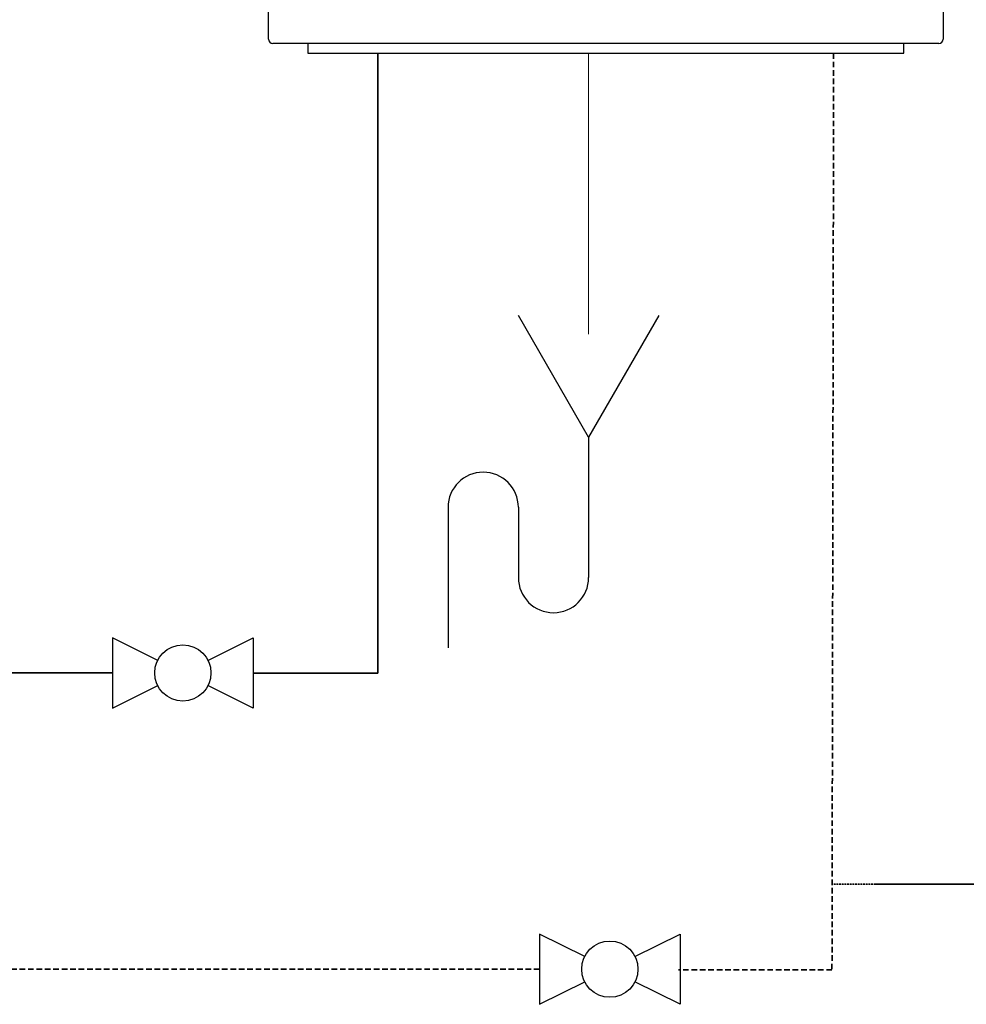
# Model space of a CAD drawing. Header units: millimetres. Extents: x 14365 to 105143, y -126377 to -22383.
# Tile 146 of 191: x 71917 to 72591, y -119829 to -119129. Entities that reach past the tile are written whole.
import ezdxf

# ---------------------------------------------------------------- set-up
doc = ezdxf.new("R2010")
doc.units = ezdxf.units.MM
for name, pattern in [('ACAD_ISO10W100', [18, 12, -3, 0, -3]), ('phl_thick', [0]), ('ČÁRKOVANÁ', [0.75, 0.5, -0.25])]:
    doc.linetypes.add(name, pattern=pattern)
for name, color, linetype, lineweight in [('UT_POTRUBI - ZPÁTEČKA', 5, 'ČÁRKOVANÁ', 35), ('UT_SCHÉMA_PŘÍVOD', 10, 'Continuous', 35), ('UT_SCHÉMA_SYMBOLY', 7, 'Continuous', 25), ('VZT_50 POPIS - OBECNE', 7, 'Continuous', 5)]:
    doc.layers.add(name, color=color, linetype=linetype, lineweight=lineweight)

msp = doc.modelspace()

# ---------------------------------------------------------------- linework, layer by layer
at = {"lineweight": -2, "extrusion": (0, 1, 0)}
for p, q in [((72094.52, -119142.56), (72094.52, -119058.56)), ((72574.52, -119058.56), (72574.52, -119142.56)), ((72571.52, -119145.56), (72097.52, -119145.56)), ((72122.42, -119145.56), (72122.42, -119152.55)), ((72546.66, -119152.55), (72546.66, -119145.56)), ((72122.42, -119152.55), (72546.66, -119152.55))]:
    msp.add_line(p, q, dxfattribs=at)
at = {"lineweight": -2}
for centre, start, end in [((72097.52, -119142.56), 180, 270), ((72571.52, -119142.56), 270, 0)]:
    msp.add_arc(centre, 3, start, end, dxfattribs=at)
at = {"layer": 'UT_POTRUBI - ZPÁTEČKA', "linetype": 'ČÁRKOVANÁ', "ltscale": 8}
for p, q in [((72496.66, -119152.55), (72495.48, -119804.97)), ((72287.42, -119804.46), (71582.59, -119804.46)), ((72495.48, -119804.97), (72386.24, -119804.97))]:
    msp.add_line(p, q, dxfattribs=at)
at = {"layer": 'UT_SCHÉMA_PŘÍVOD'}
for p, q in [((72172.42, -119152.55), (72172.42, -119593.82)), ((71983.57, -119593.63), (71582.57, -119593.46)), ((72172.42, -119593.82), (72083.57, -119593.82))]:
    msp.add_line(p, q, dxfattribs=at)
at = {"layer": 'UT_SCHÉMA_PŘÍVOD', "color": 6, "linetype": 'ACAD_ISO10W100', "ltscale": 0.1}
msp.add_line((72784.8, -119743.85), (72496.66, -119743.85), dxfattribs=at)
at = {"layer": 'UT_SCHÉMA_SYMBOLY'}
for p, q in [((72322.31, -119425.74), (72272.31, -119339.14)), ((72372.31, -119339.14), (72322.31, -119425.74)), ((72322.31, -119425.74), (72322.31, -119525.74)), ((72222.31, -119475.74), (72222.31, -119575.74)), ((72272.31, -119475.74), (72272.31, -119525.74)), ((72015.68, -119584.69), (71983.57, -119568.63)), ((71983.57, -119568.63), (71983.57, -119618.63)), ((72051.46, -119584.69), (72083.57, -119568.63)), ((72083.57, -119568.63), (72083.57, -119618.63)), ((71983.57, -119618.63), (72015.68, -119602.58)), ((72083.57, -119618.63), (72051.46, -119602.58)), ((72319.53, -119795.52), (72287.42, -119779.46)), ((72287.42, -119779.46), (72287.42, -119829.46)), ((72355.31, -119795.52), (72387.42, -119779.46)), ((72387.42, -119779.46), (72387.42, -119829.46)), ((72287.42, -119829.46), (72319.53, -119813.41)), ((72387.42, -119829.46), (72355.31, -119813.41))]:
    msp.add_line(p, q, dxfattribs=at)
for centre in [(72033.57, -119593.63), (72337.42, -119804.46)]:
    msp.add_circle(centre, 20, dxfattribs=at)
for centre, start, end in [((72247.31, -119475.74), 0, 180), ((72297.31, -119525.74), 180, 0)]:
    msp.add_arc(centre, 25, start, end, dxfattribs=at)
at = {"layer": 'VZT_50 POPIS - OBECNE', "linetype": 'phl_thick'}
msp.add_line((72322.31, -119152.55), (72322.31, -119352.55), dxfattribs=at)

doc.saveas('drawing.dxf')
